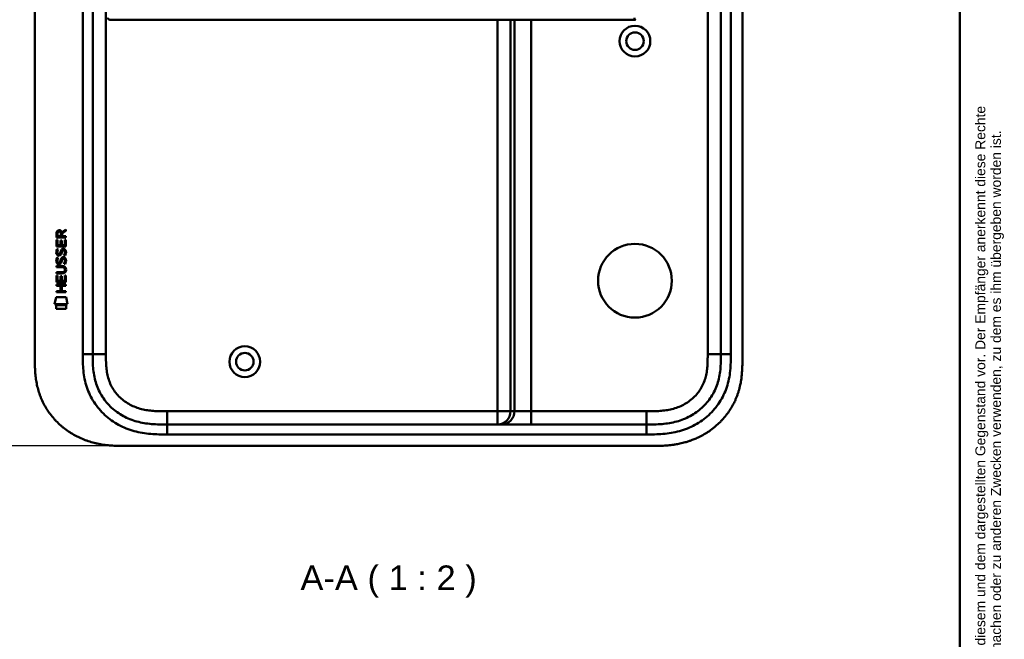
# Model space of a CAD drawing. Header units: millimetres. Extents: x 20 to 833, y 20 to 574.
# Tile 19 of 23: x 536 to 833, y 206 to 394. Entities that reach past the tile are written whole.
import ezdxf
from ezdxf.enums import TextEntityAlignment as Align

# ---------------------------------------------------------------- set-up
doc = ezdxf.new("R2010")
doc.units = ezdxf.units.MM
doc.header["$LTSCALE"] = 2
for name, color, linetype, lineweight in [('Bemaßungen(DIN)', 7, 'Continuous', 25), ('Sichtbare Kanten(DIN)', 7, 'Continuous', 50), ('Sichtbare tangentiale Kanten(DIN)', 7, 'Continuous', 50), ('Skizziergeometrie(DIN)', 7, 'Continuous', 50), ('Symbole(DIN)', 7, 'Continuous', 25)]:
    doc.layers.add(name, color=color, linetype=linetype, lineweight=lineweight)
doc.styles.add('Aktuell-DIN', font='arial.ttf')
doc.styles.add('Aktuell-DINGroßer Text', font='arial.ttf')
doc.styles.add('STANDARD-DIN~0', font='arial.ttf')
doc.styles.add('Textstil10', font='arial.ttf')
doc.styles.add('Textstil41', font='arial.ttf', dxfattribs={"width": 0.8})
doc.styles.add('Textstil83', font='arial.ttf', dxfattribs={"width": 0.8})
doc.dimstyles.new('CAD-LAN', dxfattribs={"dimscale": 2, "dimtxt": 3.5, "dimasz": 2.5, "dimexe": 3.175, "dimexo": 0, "dimgap": 0.8, "dimtad": 1, "dimrnd": 1e-08, "dimtxsty": 'STANDARD-DIN~0', "dimcen": 0.09, "dimdle": 10, "dimclrd": 250, "dimclre": 250, "dimclrt": 250, "dimadec": 0, "dimazin": 2, "dimtfac": 1, "dimtmove": 0, "dimatfit": 3, "dimfxl": 1, "dimtolj": 1, "dimtzin": 0, "dimlwd": 25, "dimlwe": 25, "dimarcsym": 0})

# ---------------------------------------------------------------- blocks, each defined once
blk = doc.blocks.new('Ränder Standardrahmen')
at = {"layer": 'Skizziergeometrie(DIN)', "flags": 128}
blk.add_lwpolyline([(10, 10), (10, 287), (410, 287), (410, 10), (10, 10)], dxfattribs=at)
blk = doc.blocks.new('Schriftfelder Heusser')
at = {"layer": 'Symbole(DIN)', "color": 7, "insert": (293.33, 191.7), "char_height": 1.5, "width": 182.3003, "attachment_point": 1, "rotation": 90, "line_spacing_factor": 0.944221, "style": 'Aktuell-DIN'}
blk.add_mtext('\\fArial|b0|i0;\\H1.5000;Die Schlossfabrik Heusser AG ist Eigentümerin dieses Dokumentes und behält sich alle Rechte an diesem und dem dargestellten Gegenstand vor. Der Empfänger anerkennt diese Rechte\\Pund wird das Dokument nicht ohne schriftliche Ermächtigung der Eigentümerin Dritten zugänglich machen oder zu anderen Zwecken verwenden, zu dem es ihm übergeben worden ist.\\P ', dxfattribs=at)
at = {"layer": 'Symbole(DIN)', "color": 179, "true_color": 0x262659}
for tag, height, style, p in [('AUTOR', 2.49, 'Aktuell-DIN', (240.03, 219.26)), ('KONTROLLDATUM', 2, 'Textstil10', (217.42, 215.04)), ('KONTROLLIERT_VON', 2, 'Textstil10', (239.98, 215.05))]:
    blk.add_attdef(tag, text='', height=height, dxfattribs=dict(at, style=style)).set_placement(p, align=Align.MIDDLE_LEFT)
at = {"layer": 'Symbole(DIN)', "color": 179, "true_color": 0x262659, "style": 'Textstil10'}
blk.add_attdef('ERSTELLUNGSDATUM_001', (217.04, 218.29), '', height=2, dxfattribs=at)
at = {"layer": 'Symbole(DIN)', "color": 7, "style": 'Textstil83', "width": 0.8}
blk.add_attdef('Anfänglicher_Ansichtsmaßstab_001', (281.57, 213.34), '', height=2.3, dxfattribs=at)
at = {"layer": 'Symbole(DIN)', "color": 179, "true_color": 0x262659, "style": 'Textstil10'}
blk.add_attdef('PROJEKT', text='', height=2, dxfattribs=at).set_placement((217.77, 209.72), align=Align.BOTTOM_LEFT)
at = {"layer": 'Symbole(DIN)', "color": 7, "style": 'Textstil41', "width": 0.8}
blk.add_attdef('STATUS', text='', height=5, dxfattribs=at).set_placement((284.53, 195.86), align=Align.MIDDLE_CENTER)
blk = doc.blocks.new('*D21')
at = {"layer": 'Bemaßungen(DIN)', "color": 250, "linetype": 'Continuous', "lineweight": 25, "true_color": 0x3f3f3f, "transparency": 16777216}
for p, q in [((567.67, 509.96), (493.88, 509.96)), ((500.23, 504.96), (500.23, 269.96)), ((568.23, 264.96), (493.88, 264.96))]:
    blk.add_line(p, q, dxfattribs=at)
at = {"layer": 'Bemaßungen(DIN)', "color": 250, "linetype": 'Continuous', "true_color": 0x3f3f3f, "transparency": 16777216}
for points in [[(499.4, 504.96), (501.07, 504.96), (500.23, 509.96)], [(499.4, 269.96), (501.07, 269.96), (500.23, 264.96)]]:
    blk.add_solid(points, dxfattribs=at)
at = {"layer": 'Defpoints', "color": 0, "linetype": 'Continuous', "transparency": 16777216}
for p in [(567.67, 509.96), (500.23, 264.96), (568.23, 264.96)]:
    blk.add_point(p, dxfattribs=at)
at = {"layer": 'Bemaßungen(DIN)', "color": 250, "linetype": 'Continuous', "lineweight": 25, "true_color": 0x3f3f3f, "transparency": 16777216, "insert": (491.48, 379.64), "char_height": 7, "attachment_point": 1, "rotation": 90, "style": 'STANDARD-DIN~0'}
blk.add_mtext('\\A1;245', dxfattribs=at)

msp = doc.modelspace()

# ---------------------------------------------------------------- linework, layer by layer
at = {"layer": 'Sichtbare Kanten(DIN)'}
for p, q in [((540.193, 291.745), (540.193, 483.177)), ((754.193, 291.745), (754.193, 483.176)), ((557.693, 292.745), (557.693, 482.177)), ((747.693, 482.177), (747.693, 292.745)), ((721.484, 393.948), (721.549, 393.948)), ((546.728, 328.034), (546.73, 329.348)), ((549.586, 328.032), (546.728, 328.034)), ((547.078, 329.304), (547.077, 328.416)), ((547.077, 328.416), (548.095, 328.415)), ((548.095, 328.415), (548.096, 329.303)), ((548.393, 329.664), (549.588, 330.454)), ((549.588, 330.02), (548.445, 329.265)), ((548.445, 329.265), (548.445, 328.415)), ((548.445, 328.415), (549.586, 328.414)), ((549.586, 328.414), (549.586, 328.032)), ((549.588, 330.454), (549.588, 330.02)), ((546.725, 325.304), (546.727, 327.308)), ((549.584, 325.302), (546.725, 325.304)), ((546.727, 327.308), (547.075, 327.308)), ((547.075, 327.308), (547.074, 325.681)), ((547.074, 325.681), (547.969, 325.68)), ((547.969, 325.68), (547.97, 327.127)), ((547.97, 327.127), (548.318, 327.127)), ((548.318, 327.127), (548.317, 325.68)), ((548.317, 325.68), (549.236, 325.679)), ((549.236, 325.679), (549.237, 327.326)), ((549.237, 327.326), (549.585, 327.326)), ((549.585, 327.326), (549.584, 325.302)), ((546.895, 321.984), (547.234, 321.883)), ((546.897, 324.53), (547.236, 324.43)), ((547.093, 323.199), (547.101, 323.181)), ((547.777, 323.101), (547.788, 323.118)), ((548.824, 321.681), (548.812, 321.681)), ((548.826, 324.227), (548.814, 324.227)), ((546.72, 319.077), (546.721, 319.454)), ((548.39, 319.075), (546.72, 319.077)), ((546.721, 319.454), (548.366, 319.452)), ((547.091, 320.652), (547.099, 320.635)), ((547.775, 320.554), (547.786, 320.571)), ((546.717, 314.566), (546.718, 316.571)), ((546.718, 316.571), (547.067, 316.57)), ((546.719, 317.142), (546.719, 317.519)), ((546.719, 317.519), (548.389, 317.518)), ((548.364, 317.14), (546.719, 317.142)), ((547.067, 316.57), (547.065, 314.943)), ((547.96, 314.943), (547.961, 316.39)), ((547.961, 316.39), (548.31, 316.389)), ((548.31, 316.389), (548.309, 314.942)), ((549.227, 314.942), (549.228, 316.589)), ((549.228, 316.589), (549.577, 316.588)), ((549.27, 318.29), (549.27, 318.3)), ((549.577, 316.588), (549.575, 314.564)), ((546.714, 313.396), (546.715, 313.773)), ((547.958, 313.395), (546.714, 313.396)), ((546.715, 313.773), (549.573, 313.771)), ((549.575, 314.564), (546.717, 314.566)), ((547.065, 314.943), (547.96, 314.943)), ((547.956, 311.837), (547.958, 313.395)), ((548.309, 314.942), (549.227, 314.942)), ((548.314, 313.395), (548.313, 311.837)), ((549.573, 313.394), (548.314, 313.395)), ((549.573, 313.771), (549.573, 313.394)), ((546.182, 307.884), (546.641, 310.017)), ((546.641, 310.017), (549.647, 310.015)), ((546.713, 311.461), (546.713, 311.838)), ((546.713, 311.838), (547.956, 311.837)), ((549.572, 311.459), (546.713, 311.461)), ((548.313, 311.837), (549.572, 311.836)), ((549.572, 311.836), (549.572, 311.459)), ((549.647, 310.015), (550.097, 307.881)), ((550.097, 307.881), (546.182, 307.884)), ((546.64, 306.456), (546.641, 307.598)), ((546.641, 307.598), (549.638, 307.596)), ((549.638, 307.596), (549.637, 306.454)), ((549.637, 306.454), (546.64, 306.456)), ((580.232, 271.461), (725.155, 271.461)), ((568.232, 264.961), (726.155, 264.961))]:
    msp.add_line(p, q, dxfattribs=at)
for centre, radius in [((721.693, 387.461), 4.65), ((721.693, 387.461), 2.65), ((721.693, 314.961), 11.15), ((603.693, 290.461), 4.65), ((603.693, 290.461), 2.65)]:
    msp.add_circle(centre, radius, dxfattribs=at)
for centre, major_axis, ratio, start_param, end_param in [((548.257, 328.531), (-0.976, 1.274), 0.5180415, 5.9043613, 6.8771057), ((546.864, 328.45), (1.242, 1.64), 0.5994938, 5.878165, 6.7089725), ((548.359, 326.309), (1.103, 3.296), 0.2312948, 2.8124619, 2.8734213), ((547.839, 323.993), (0.574, 1.004), 0.5438409, 2.7534304, 3.2137241), ((547.719, 323.125), (0.098, 0.139), 0.3641716, 4.4844927, 4.7925708), ((548.165, 319.996), (-0.838, -1.64), 0.4594521, 2.8344186, 3.3561114), ((548.166, 322.54), (0.839, 1.642), 0.4591024, 5.9761877, 6.4975755), ((548.443, 324.01), (-1.192, -3.54), 0.2215161, 5.9678979, 6.0270389), ((547.844, 321.455), (-0.583, -1.012), 0.541605, 5.8985019, 6.3563332), ((547.717, 320.579), (-0.098, -0.139), 0.3641716, 1.3429, 1.6509781), ((544.545, 314.779), (4.814, 4.313), 0.3742661, 5.9599282, 6.6783921), ((544.549, 321.823), (4.808, -4.323), 0.3742014, 5.888113, 6.6064523), ((525.837, 338.127), (23.266, -20.361), 0.1371339, 6.127502, 6.402435)]:
    msp.add_ellipse(centre, major_axis=major_axis, ratio=ratio, start_param=start_param, end_param=end_param, dxfattribs=at)
for points, knots in [([(562.938, 393.948), (562.938, 393.948), (562.938, 393.948), (562.937, 393.948), (562.937, 393.948), (562.937, 393.948), (562.936, 393.948), (562.936, 393.948), (562.935, 393.948), (562.932, 393.948), (562.93, 393.948), (562.926, 393.948), (562.924, 393.948), (562.918, 393.948), (562.916, 393.948), (562.903, 393.948), (562.899, 393.948), (562.893, 393.948), (562.89, 393.948), (562.884, 393.948), (562.881, 393.948), (562.871, 393.948), (562.863, 393.948), (562.84, 393.949), (562.825, 393.949), (562.748, 393.952), (562.686, 393.958), (562.597, 393.984), (562.568, 393.996), (562.514, 394.027), (562.489, 394.047), (562.449, 394.094), (562.433, 394.121), (562.41, 394.178), (562.403, 394.209), (562.395, 394.27), (562.394, 394.3), (562.396, 394.407), (562.409, 394.483), (562.421, 394.559)], [0, 0, 0, 0, 0.00028677, 0.00028677, 0.00085963, 0.00085963, 0.00200522, 0.00200522, 0.00429634, 0.00429634, 0.02262582, 0.02262582, 0.03179275, 0.03179275, 0.04109082, 0.04109082, 0.04341208, 0.04341208, 0.04456569, 0.04456569, 0.0457191, 0.0457191, 0.04803012, 0.04803012, 0.05262125, 0.05262125, 0.07113734, 0.07113734, 0.08037876, 0.08037876, 0.08967939, 0.08967939, 0.09896722, 0.09896722, 0.10819297, 0.10819297, 0.11738064, 0.11738064, 0.14030942, 0.14030942, 0.14030942, 0.14030942]), ([(562.977, 393.948), (562.976, 393.948), (562.976, 393.948), (562.974, 393.948), (562.971, 393.948), (562.965, 393.948), (562.962, 393.948), (562.952, 393.948), (562.946, 393.948), (562.934, 393.948), (562.928, 393.948), (562.923, 393.948)], [0, 0, 0, 0, 0.0000178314, 0.0000178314, 0.0007794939, 0.0007794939, 0.0018252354, 0.0018252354, 0.003761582, 0.003761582, 0.0056120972, 0.0056120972, 0.0056120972, 0.0056120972]), ([(562.989, 393.948), (562.989, 393.948), (562.989, 393.948), (562.989, 393.948), (562.988, 393.949), (562.989, 393.949), (562.989, 393.948), (562.988, 393.946), (562.987, 393.948), (562.987, 393.949), (562.986, 393.949), (562.986, 393.948), (562.985, 393.948), (562.985, 393.947), (562.984, 393.949), (562.983, 393.948), (562.983, 393.948), (562.982, 393.948), (562.982, 393.948), (562.981, 393.948), (562.981, 393.948), (562.98, 393.948), (562.979, 393.948), (562.979, 393.948), (562.978, 393.948), (562.977, 393.948), (562.975, 393.948), (562.974, 393.948), (562.973, 393.948), (562.972, 393.948), (562.971, 393.948), (562.97, 393.948), (562.969, 393.948), (562.967, 393.948), (562.966, 393.948), (562.965, 393.948), (562.964, 393.948), (562.963, 393.948), (562.961, 393.948), (562.96, 393.948), (562.959, 393.948), (562.958, 393.948), (562.957, 393.948), (562.955, 393.948), (562.954, 393.948), (562.953, 393.948), (562.952, 393.948), (562.95, 393.948), (562.949, 393.948), (562.948, 393.948), (562.946, 393.948), (562.945, 393.948), (562.944, 393.948), (562.942, 393.948), (562.941, 393.948), (562.926, 393.948), (562.926, 393.948), (563.776, 393.948), (564.368, 393.948), (565.416, 393.948), (566.926, 393.948), (567.943, 393.948), (569.157, 393.948), (570.52, 393.948)], [0, 0, 0, 0, 0.0025183, 0.0025183, 0.0025183, 0.0949441, 0.0949441, 0.0949441, 0.1873699, 0.1873699, 0.1873699, 0.2797957, 0.2797957, 0.2797957, 0.3722215, 0.3722215, 0.3722215, 0.4184344, 0.4184344, 0.4184344, 0.4646473, 0.4646473, 0.4646473, 0.5570732, 0.5570732, 0.5570732, 0.649499, 0.649499, 0.649499, 0.7419248, 0.7419248, 0.7419248, 0.8343506, 0.8343506, 0.8343506, 0.9267764, 0.9267764, 0.9267764, 1.0192022, 1.0192022, 1.0192022, 1.111628, 1.111628, 1.111628, 1.2040539, 1.2040539, 1.2040539, 1.2964797, 1.2964797, 1.2964797, 1.3889055, 1.3889055, 1.3889055, 1.4813313, 1.4813313, 1.4813313, 2.5715522, 2.5715522, 2.5715522, 3.3314242, 3.3314242, 3.3314242, 3.8432408, 3.8432408, 3.8432408, 3.8432408]), ([(562.97, 393.948), (562.97, 393.948), (562.97, 393.948), (562.97, 393.948), (562.97, 393.948), (562.969, 393.948), (562.969, 393.948), (562.968, 393.948), (562.967, 393.948), (562.962, 393.948), (562.958, 393.948), (562.947, 393.948), (562.94, 393.948), (562.933, 393.948), (562.932, 393.948), (562.93, 393.948)], [0, 0, 0, 0, 0.0000222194, 0.0000222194, 0.0000666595, 0.0000666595, 0.0001555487, 0.0001555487, 0.000333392, 0.000333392, 0.0016342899, 0.0016342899, 0.0041648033, 0.0041648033, 0.0047801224, 0.0047801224, 0.0047801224, 0.0047801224]), ([(562.963, 393.948), (562.963, 393.948), (562.963, 393.948), (562.963, 393.948), (562.963, 393.948), (562.962, 393.948), (562.961, 393.948), (562.96, 393.948), (562.959, 393.948), (562.956, 393.948), (562.955, 393.948), (562.952, 393.948), (562.95, 393.948), (562.946, 393.948), (562.944, 393.948), (562.941, 393.948), (562.939, 393.948), (562.938, 393.948)], [0, 0, 0, 0, 0.0000111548, 0.0000111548, 0.0000825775, 0.0000825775, 0.0002255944, 0.0002255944, 0.0005124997, 0.0005124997, 0.0010879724, 0.0010879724, 0.0016605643, 0.0016605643, 0.0027915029, 0.0027915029, 0.0035733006, 0.0035733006, 0.0035733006, 0.0035733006]), ([(572.461, 393.948), (572.461, 393.948), (572.461, 393.948), (572.457, 393.948), (572.453, 393.948), (572.44, 393.948), (572.432, 393.948), (572.402, 393.948), (572.381, 393.948), (572.304, 393.948), (572.247, 393.948), (571.892, 393.948), (571.598, 393.948), (571.116, 393.948), (570.926, 393.948), (570.677, 393.948), (570.614, 393.948), (570.543, 393.948), (570.533, 393.948), (570.52, 393.948), (570.516, 393.948), (570.512, 393.948), (570.512, 393.948), (570.512, 393.948)], [0, 0, 0, 0, 0.00002188, 0.00002188, 0.00142247, 0.00142247, 0.00422366, 0.00422366, 0.01131416, 0.01131416, 0.03022244, 0.03022244, 0.13111577, 0.13111577, 0.19835974, 0.19835974, 0.2207698, 0.2207698, 0.22427128, 0.22427128, 0.22567187, 0.22567187, 0.22569375, 0.22569375, 0.22569375, 0.22569375]), ([(572.465, 393.948), (572.895, 393.948), (573.335, 393.948), (573.785, 393.948), (576.316, 393.948), (579.057, 393.948), (581.798, 393.948), (584.047, 393.948), (586.318, 393.948), (588.588, 393.948), (598.692, 393.948), (608.841, 393.948), (618.964, 393.948), (635.872, 393.948), (652.798, 393.948), (669.711, 393.948), (678.167, 393.948), (686.627, 393.948), (695.084, 393.948), (699.313, 393.948), (703.541, 393.948), (707.77, 393.948), (710.434, 393.948), (713.111, 393.948), (715.757, 393.948), (717.312, 393.948), (718.845, 393.948), (720.392, 393.948), (720.754, 393.948), (721.112, 393.948), (721.484, 393.948)], [4.0756591, 4.0756591, 4.0756591, 4.0756591, 4.2235005, 4.2235005, 4.2235005, 5.0551855, 5.0551855, 5.0551855, 5.7376751, 5.7376751, 5.7376751, 8.7756456, 8.7756456, 8.7756456, 13.8502555, 13.8502555, 13.8502555, 16.3875605, 16.3875605, 16.3875605, 17.6562129, 17.6562129, 17.6562129, 18.4553381, 18.4553381, 18.4553381, 18.9248654, 18.9248654, 18.9248654, 19.0347624, 19.0347624, 19.0347624, 19.0347624]), ([(721.855, 393.948), (721.855, 393.948), (721.855, 393.948), (721.855, 393.948), (721.855, 393.948), (721.855, 393.948), (721.854, 393.948), (721.854, 393.948), (721.853, 393.948), (721.851, 393.948), (721.849, 393.948), (721.829, 393.948), (721.811, 393.948), (721.769, 393.948), (721.745, 393.948), (721.689, 393.948), (721.657, 393.948), (721.614, 393.948), (721.603, 393.948), (721.589, 393.948), (721.585, 393.948), (721.58, 393.948), (721.579, 393.948), (721.577, 393.948), (721.577, 393.948), (721.576, 393.948), (721.576, 393.948), (721.576, 393.948), (721.576, 393.948), (721.576, 393.948)], [0, 0, 0, 0, 0.000010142, 0.000010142, 0.000037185, 0.000037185, 0.000109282, 0.000109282, 0.000301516, 0.000301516, 0.000814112, 0.000814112, 0.00628175, 0.00628175, 0.013571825, 0.013571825, 0.023292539, 0.023292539, 0.026532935, 0.026532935, 0.027613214, 0.027613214, 0.02797342, 0.02797342, 0.028093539, 0.028093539, 0.028133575, 0.028133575, 0.028179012, 0.028179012, 0.028179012, 0.028179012]), ([(549.27, 318.3), (549.27, 318.347), (549.268, 318.394), (549.251, 318.529), (549.229, 318.617), (549.154, 318.767), (549.108, 318.829), (548.988, 318.934), (548.917, 318.974), (548.7, 319.058), (548.541, 319.075), (548.39, 319.075)], [0, 0, 0, 0, 0.01400423, 0.01400423, 0.0408947, 0.0408947, 0.06439039, 0.06439039, 0.08887549, 0.08887549, 0.13413559, 0.13413559, 0.13413559, 0.13413559]), ([(580.232, 271.461), (579.434, 271.461), (578.636, 271.461), (577.84, 271.48), (577.058, 271.498), (576.278, 271.533), (575.505, 271.597), (574.743, 271.661), (573.987, 271.753), (573.241, 271.879), (572.502, 272.005), (571.772, 272.164), (571.054, 272.362), (569.632, 272.753), (568.255, 273.297), (566.966, 273.997), (565.683, 274.692), (564.486, 275.541), (563.418, 276.522), (562.344, 277.507), (561.4, 278.624), (560.622, 279.829), (559.83, 281.054), (559.209, 282.37), (558.757, 283.734), (558.527, 284.429), (558.341, 285.137), (558.194, 285.854), (558.044, 286.584), (557.935, 287.324), (557.859, 288.07), (557.781, 288.833), (557.738, 289.602), (557.716, 290.373), (557.694, 291.164), (557.693, 291.957), (557.693, 292.745)], [-3.5878945, -3.5878945, -3.5878945, -3.5878945, -3.3572287, -3.3572287, -3.3572287, -3.130617, -3.130617, -3.130617, -2.9072125, -2.9072125, -2.9072125, -2.686272, -2.686272, -2.686272, -2.2491577, -2.2491577, -2.2491577, -1.8144218, -1.8144218, -1.8144218, -1.3774727, -1.3774727, -1.3774727, -0.9334763, -0.9334763, -0.9334763, -0.7071199, -0.7071199, -0.7071199, -0.476774, -0.476774, -0.476774, -0.2414596, -0.2414596, -0.2414596, 0, 0, 0, 0]), ([(747.693, 292.745), (747.693, 291.957), (747.693, 291.164), (747.67, 290.373), (747.649, 289.602), (747.606, 288.833), (747.528, 288.07), (747.452, 287.324), (747.343, 286.584), (747.193, 285.854), (747.046, 285.137), (746.86, 284.429), (746.629, 283.734), (746.178, 282.37), (745.556, 281.054), (744.765, 279.829), (743.986, 278.624), (743.043, 277.507), (741.969, 276.522), (740.901, 275.541), (739.704, 274.692), (738.421, 273.997), (737.131, 273.297), (735.754, 272.753), (734.333, 272.362), (733.614, 272.164), (732.885, 272.005), (732.146, 271.879), (731.399, 271.753), (730.644, 271.661), (729.882, 271.597), (729.109, 271.533), (728.329, 271.498), (727.547, 271.48), (726.751, 271.461), (725.952, 271.461), (725.155, 271.461)], [-3.5878945, -3.5878945, -3.5878945, -3.5878945, -3.3464348, -3.3464348, -3.3464348, -3.1111202, -3.1111202, -3.1111202, -2.8807742, -2.8807742, -2.8807742, -2.6544175, -2.6544175, -2.6544175, -2.2104205, -2.2104205, -2.2104205, -1.7734708, -1.7734708, -1.7734708, -1.3387347, -1.3387347, -1.3387347, -0.9016205, -0.9016205, -0.9016205, -0.6806803, -0.6806803, -0.6806803, -0.4572762, -0.4572762, -0.4572762, -0.2306652, -0.2306652, -0.2306652, 0, 0, 0, 0]), ([(540.193, 291.745), (540.193, 291.178), (540.194, 290.034), (540.229, 288.585), (540.312, 287.125), (540.422, 285.948), (540.631, 284.475), (540.859, 283.295), (541.23, 281.829), (541.598, 280.666), (542.15, 279.232), (542.667, 278.106), (543.405, 276.733), (544.07, 275.666), (544.989, 274.381), (545.793, 273.395), (546.877, 272.225), (547.805, 271.341), (549.034, 270.309), (550.067, 269.545), (551.414, 268.67), (552.532, 268.038), (553.969, 267.335), (555.148, 266.843), (556.646, 266.316), (557.862, 265.965), (559.394, 265.609), (560.626, 265.389), (562.166, 265.187), (563.395, 265.079), (564.923, 264.997), (566.439, 264.961), (567.637, 264.96), (568.232, 264.961)], [0.00000215, 0.00000215, 0.00000215, 0.00000215, 0.04166657, 0.08333314, 0.10416642, 0.14583299, 0.16666628, 0.20833285, 0.22916613, 0.2708327, 0.29166599, 0.33333256, 0.35416584, 0.39583241, 0.4166657, 0.45833227, 0.47916555, 0.52083212, 0.54166541, 0.58333198, 0.60416526, 0.64583183, 0.66666512, 0.70833169, 0.72916497, 0.77083154, 0.79166483, 0.8333314, 0.85416468, 0.89583125, 0.91666454, 0.95833111, 0.99999768, 0.99999768, 0.99999768, 0.99999768]), ([(726.155, 264.961), (726.752, 264.96), (727.803, 264.962), (729.014, 264.987), (729.927, 265.022), (730.537, 265.055), (731.3, 265.109), (731.91, 265.163), (732.674, 265.247), (733.284, 265.326), (734.199, 265.468), (735.11, 265.638), (736.317, 265.915), (737.213, 266.163), (738.101, 266.444), (738.688, 266.648), (739.559, 266.978), (740.418, 267.341), (741.679, 267.947), (742.769, 268.55), (744.083, 269.383), (745.095, 270.111), (746.302, 271.095), (747.22, 271.939), (748.3, 273.063), (749.108, 274.014), (750.043, 275.263), (750.727, 276.308), (751.42, 277.531), (751.839, 278.37), (752.221, 279.224), (752.458, 279.802), (752.731, 280.533), (752.931, 281.124), (753.157, 281.87), (753.32, 282.471), (753.538, 283.378), (753.721, 284.291), (753.909, 285.516), (754.01, 286.436), (754.086, 287.355), (754.124, 287.967), (754.158, 288.73), (754.175, 289.338), (754.188, 290.094), (754.193, 290.848), (754.193, 291.447), (754.193, 291.745)], [0.00000945, 0.00000945, 0.00000945, 0.00000945, 0.04167564, 0.07292528, 0.08334182, 0.10417491, 0.11459146, 0.13542455, 0.1458411, 0.16667419, 0.17709074, 0.20834038, 0.22917347, 0.26042311, 0.27083965, 0.29167275, 0.30208929, 0.33333893, 0.35417202, 0.39583821, 0.4166713, 0.45833749, 0.47917058, 0.52083676, 0.54166985, 0.58333604, 0.60416913, 0.64583532, 0.66666841, 0.69791805, 0.70833459, 0.72916769, 0.73958423, 0.76041733, 0.77083387, 0.79166696, 0.80208351, 0.83333315, 0.85416624, 0.88541588, 0.89583243, 0.91666552, 0.92708206, 0.94791516, 0.9583317, 0.9791648, 0.99999789, 0.99999789, 0.99999789, 0.99999789])]:
    msp.add_open_spline(points, degree=3, knots=knots, dxfattribs=at)
for points in [[(562.985, 393.948), (562.964, 393.948), (562.941, 393.948), (562.919, 393.948)], [(562.989, 393.948), (562.988, 393.948), (562.986, 393.948), (562.985, 393.948)], [(562.989, 393.948), (562.989, 393.948), (562.989, 393.948), (562.989, 393.948)], [(721.55, 393.948), (721.558, 393.948), (721.567, 393.948), (721.576, 393.948)], [(546.73, 329.348), (546.744, 329.789), (546.976, 330.252), (547.589, 330.251)], [(548.096, 329.303), (548.096, 329.576), (548.009, 329.902), (547.594, 329.902)], [(548.699, 324.589), (548.986, 324.628), (549.269, 324.527), (549.463, 324.211)], [(546.773, 323.052), (546.683, 323.293), (546.654, 323.526), (546.696, 323.854)], [(546.694, 321.308), (546.712, 321.447), (546.753, 321.654), (546.824, 321.827)], [(546.696, 323.854), (546.714, 323.993), (546.755, 324.2), (546.826, 324.373)], [(547.333, 322.591), (547.109, 322.624), (546.88, 322.77), (546.773, 323.052)], [(546.824, 321.827), (546.843, 321.876), (546.895, 321.984), (546.895, 321.984)], [(546.826, 324.373), (546.846, 324.423), (546.897, 324.53), (546.897, 324.53)], [(547.081, 323.966), (547.017, 323.713), (547.01, 323.489), (547.069, 323.273)], [(547.234, 321.883), (547.234, 321.883), (547.114, 321.557), (547.079, 321.419)], [(547.236, 324.43), (547.236, 324.43), (547.116, 324.103), (547.081, 323.966)], [(547.305, 322.969), (547.452, 322.909), (547.641, 322.945), (547.746, 323.059)], [(547.487, 322.578), (547.387, 322.58), (547.366, 322.586), (547.333, 322.591)], [(548.115, 322.943), (548, 322.733), (547.805, 322.574), (547.487, 322.578)], [(547.788, 323.118), (547.857, 323.227), (547.914, 323.391), (547.969, 323.636)], [(547.967, 321.09), (548.051, 321.457), (548.153, 321.669), (548.294, 321.836)], [(547.969, 323.636), (548.053, 324.004), (548.155, 324.215), (548.296, 324.383)], [(548.308, 323.486), (548.254, 323.246), (548.191, 323.081), (548.115, 322.943)], [(548.294, 321.836), (548.387, 321.947), (548.517, 322.019), (548.697, 322.043)], [(548.296, 324.383), (548.389, 324.493), (548.519, 324.565), (548.699, 324.589)], [(548.357, 323.684), (548.349, 323.654), (548.309, 323.488), (548.308, 323.486)], [(548.543, 324.109), (548.472, 324.021), (548.411, 323.883), (548.357, 323.684)], [(548.812, 321.681), (548.69, 321.681), (548.615, 321.648), (548.541, 321.563)], [(548.814, 324.227), (548.692, 324.227), (548.617, 324.195), (548.543, 324.109)], [(548.697, 322.043), (548.984, 322.081), (549.267, 321.981), (549.461, 321.664)], [(549.018, 322.645), (549.018, 322.645), (549.172, 322.899), (549.231, 323.183)], [(549.386, 322.558), (549.366, 322.562), (549.018, 322.645), (549.018, 322.645)], [(549.231, 323.183), (549.3, 323.516), (549.3, 323.792), (549.194, 323.99)], [(549.611, 323.276), (549.581, 322.945), (549.423, 322.615), (549.386, 322.558)], [(549.461, 321.664), (549.571, 321.484), (549.625, 321.265), (549.624, 320.995)], [(549.463, 324.211), (549.573, 324.03), (549.627, 323.811), (549.626, 323.542)], [(549.626, 323.542), (549.626, 323.457), (549.62, 323.371), (549.611, 323.276)], [(546.771, 320.505), (546.681, 320.746), (546.652, 320.979), (546.694, 321.308)], [(547.331, 320.045), (547.107, 320.078), (546.878, 320.223), (546.771, 320.505)], [(547.079, 321.419), (547.015, 321.166), (547.008, 320.942), (547.067, 320.726)], [(547.303, 320.422), (547.45, 320.362), (547.639, 320.398), (547.744, 320.513)], [(547.485, 320.032), (547.385, 320.033), (547.364, 320.04), (547.331, 320.045)], [(548.113, 320.396), (547.998, 320.187), (547.803, 320.028), (547.485, 320.032)], [(547.786, 320.571), (547.855, 320.681), (547.912, 320.844), (547.967, 321.09)], [(548.306, 320.939), (548.252, 320.699), (548.189, 320.534), (548.113, 320.396)], [(548.355, 321.138), (548.347, 321.108), (548.307, 320.942), (548.306, 320.939)], [(548.541, 321.563), (548.47, 321.474), (548.409, 321.336), (548.355, 321.138)], [(549.016, 320.098), (549.016, 320.098), (549.17, 320.352), (549.229, 320.637)], [(549.384, 320.011), (549.364, 320.016), (549.016, 320.098), (549.016, 320.098)], [(549.229, 320.637), (549.298, 320.97), (549.298, 321.246), (549.192, 321.443)], [(549.609, 320.73), (549.579, 320.399), (549.421, 320.069), (549.384, 320.011)], [(549.624, 320.995), (549.624, 320.91), (549.618, 320.825), (549.609, 320.73)]]:
    msp.add_open_spline(points, degree=3, dxfattribs=at)
at = {"layer": 'Sichtbare tangentiale Kanten(DIN)'}
for p, q in [((561.693, 482.176), (561.693, 292.745)), ((743.693, 292.745), (743.693, 482.177)), ((680.096, 275.461), (680.096, 393.948)), ((684.081, 393.948), (684.081, 275.461)), ((685.287, 275.461), (685.287, 393.948)), ((690.268, 393.948), (690.268, 275.461)), ((557.693, 292.745), (554.694, 292.745)), ((561.693, 292.745), (557.693, 292.745)), ((743.693, 292.745), (747.693, 292.745)), ((747.693, 292.745), (750.693, 292.745)), ((580.211, 275.461), (680.096, 275.461)), ((580.211, 275.461), (580.211, 271.461)), ((680.096, 275.461), (680.096, 271.461)), ((680.096, 275.461), (684.081, 275.461)), ((684.081, 275.461), (685.287, 275.461)), ((685.287, 275.461), (690.268, 275.461)), ((690.268, 275.461), (690.268, 271.461)), ((690.268, 275.461), (725.156, 275.461)), ((725.156, 275.461), (725.156, 271.461)), ((580.232, 271.461), (580.232, 268.461)), ((725.155, 271.461), (725.155, 268.461))]:
    msp.add_line(p, q, dxfattribs=at)
for points in [[(554.693, 482.177), (554.693, 419.033), (554.693, 355.889), (554.694, 292.745)], [(750.693, 292.745), (750.693, 355.889), (750.693, 419.033), (750.693, 482.177)], [(684.081, 275.461), (684.081, 273.252), (682.297, 271.461), (680.096, 271.461)], [(681.302, 271.461), (683.503, 271.461), (685.287, 273.252), (685.287, 275.461)], [(580.232, 268.461), (628.539, 268.461), (676.847, 268.461), (725.155, 268.461)]]:
    msp.add_open_spline(points, degree=3, dxfattribs=at)
for points, knots in [([(721.484, 393.948), (721.514, 393.948), (721.538, 393.998), (721.544, 394.186), (721.547, 394.287), (721.545, 394.417), (721.543, 394.559)], [0, 0, 0, 0, 0.6504188, 0.6504188, 0.6504188, 1, 1, 1, 1]), ([(554.694, 292.745), (554.694, 292.626), (554.694, 292.506), (554.694, 292.287), (554.694, 292.187), (554.694, 291.987), (554.694, 291.887), (554.697, 291.287), (554.703, 290.787), (554.718, 290.288)], [18.94311531, 18.94311531, 18.94311531, 18.94311531, 18.97893752, 18.97893752, 19.00893239, 19.00893239, 19.03892725, 19.03892725, 19.18890158, 19.18890158, 19.18890158, 19.18890158]), ([(561.693, 292.745), (561.693, 292.51), (561.693, 292.275), (561.694, 292.04), (561.694, 291.897), (561.695, 291.753), (561.696, 291.609), (561.697, 291.538), (561.697, 291.466), (561.698, 291.394), (561.699, 291.251), (561.701, 291.107), (561.704, 290.963), (561.705, 290.887), (561.707, 290.811), (561.708, 290.735), (561.71, 290.659), (561.712, 290.583), (561.714, 290.507), (561.718, 290.355), (561.723, 290.203), (561.73, 290.045), (561.742, 289.737), (561.758, 289.443), (561.781, 289.139), (561.781, 289.132), (561.782, 289.124), (561.782, 289.117), (561.827, 288.501), (561.893, 287.912), (561.989, 287.324), (561.991, 287.315), (561.992, 287.306), (561.994, 287.297), (562.092, 286.704), (562.22, 286.118), (562.385, 285.541), (562.386, 285.536), (562.388, 285.532), (562.389, 285.528), (562.558, 284.94), (562.767, 284.358), (563.013, 283.799), (563.261, 283.235), (563.554, 282.682), (563.882, 282.157), (564.212, 281.63), (564.584, 281.122), (564.987, 280.647), (565.391, 280.172), (565.834, 279.721), (566.302, 279.307), (566.769, 278.894), (567.267, 278.512), (567.786, 278.167), (568.305, 277.822), (568.848, 277.511), (569.406, 277.238), (569.964, 276.965), (570.544, 276.725), (571.13, 276.523), (571.133, 276.522), (571.136, 276.521), (571.14, 276.52), (571.718, 276.321), (572.314, 276.154), (572.912, 276.019), (572.917, 276.018), (572.923, 276.017), (572.928, 276.016), (573.517, 275.883), (574.108, 275.782), (574.708, 275.704), (574.717, 275.702), (574.726, 275.701), (574.735, 275.7), (575.328, 275.623), (575.915, 275.571), (576.532, 275.534), (576.539, 275.534), (576.546, 275.534), (576.554, 275.533), (576.859, 275.515), (577.153, 275.502), (577.454, 275.492), (577.763, 275.482), (578.071, 275.475), (578.378, 275.47), (578.991, 275.461), (579.602, 275.461), (580.211, 275.461)], [0, 0, 0, 0, 0.0704958, 0.0704958, 0.0704958, 0.1135802, 0.1135802, 0.1135802, 0.1351224, 0.1351224, 0.1351224, 0.1782067, 0.1782067, 0.1782067, 0.2010367, 0.2010367, 0.2010367, 0.2238668, 0.2238668, 0.2238668, 0.2695268, 0.2695268, 0.2695268, 0.3586563, 0.3586563, 0.3586563, 0.3608469, 0.3608469, 0.3608469, 0.5409597, 0.5409597, 0.5409597, 0.5436764, 0.5436764, 0.5436764, 0.7252406, 0.7252406, 0.7252406, 0.7265644, 0.7265644, 0.7265644, 0.9114145, 0.9114145, 0.9114145, 1.0980359, 1.0980359, 1.0980359, 1.2857686, 1.2857686, 1.2857686, 1.473937, 1.473937, 1.473937, 1.6615015, 1.6615015, 1.6615015, 1.848744, 1.848744, 1.848744, 2.0359253, 2.0359253, 2.0359253, 2.0369996, 2.0369996, 2.0369996, 2.2219177, 2.2219177, 2.2219177, 2.2235518, 2.2235518, 2.2235518, 2.4055185, 2.4055185, 2.4055185, 2.4082995, 2.4082995, 2.4082995, 2.5881875, 2.5881875, 2.5881875, 2.5903234, 2.5903234, 2.5903234, 2.6794917, 2.6794917, 2.6794917, 2.7711647, 2.7711647, 2.7711647, 2.9540838, 2.9540838, 2.9540838, 2.9540838]), ([(725.155, 268.461), (725.37, 268.461), (725.586, 268.461), (725.801, 268.462), (726.003, 268.462), (726.204, 268.463), (726.406, 268.464), (726.507, 268.464), (726.608, 268.465), (726.709, 268.466), (727.004, 268.469), (727.3, 268.473), (727.616, 268.481), (727.624, 268.481), (727.632, 268.481), (727.639, 268.481), (728.526, 268.502), (729.323, 268.54), (730.131, 268.608), (730.146, 268.609), (730.16, 268.61), (730.175, 268.611), (730.996, 268.681), (731.825, 268.782), (732.648, 268.922), (732.656, 268.923), (732.664, 268.924), (732.672, 268.926), (733.498, 269.067), (734.319, 269.246), (735.13, 269.469), (735.136, 269.471), (735.142, 269.473), (735.149, 269.474), (736.782, 269.926), (738.378, 270.561), (739.851, 271.36), (741.336, 272.165), (742.749, 273.166), (743.997, 274.311), (745.246, 275.457), (746.371, 276.786), (747.285, 278.201), (748.196, 279.611), (748.941, 281.173), (749.474, 282.78), (749.475, 282.783), (749.476, 282.787), (749.477, 282.79), (749.742, 283.588), (749.958, 284.407), (750.128, 285.23), (750.129, 285.237), (750.13, 285.244), (750.132, 285.251), (750.3, 286.07), (750.423, 286.902), (750.508, 287.724), (750.51, 287.738), (750.511, 287.752), (750.513, 287.766), (750.595, 288.576), (750.643, 289.38), (750.668, 290.248), (750.668, 290.261), (750.669, 290.275), (750.669, 290.288), (750.693, 291.132), (750.693, 291.939), (750.693, 292.745)], [37.4953956, 37.4953956, 37.4953956, 37.4953956, 37.5599869, 37.5599869, 37.5599869, 37.6205127, 37.6205127, 37.6205127, 37.6507756, 37.6507756, 37.6507756, 37.7394301, 37.7394301, 37.7394301, 37.7415642, 37.7415642, 37.7415642, 37.9889156, 37.9889156, 37.9889156, 37.9934173, 37.9934173, 37.9934173, 38.244735, 38.244735, 38.244735, 38.2471853, 38.2471853, 38.2471853, 38.4996214, 38.4996214, 38.4996214, 38.5015831, 38.5015831, 38.5015831, 39.0103267, 39.0103267, 39.0103267, 39.5228845, 39.5228845, 39.5228845, 40.0360406, 40.0360406, 40.0360406, 40.5473013, 40.5473013, 40.5473013, 40.5484434, 40.5484434, 40.5484434, 40.802185, 40.802185, 40.802185, 40.8043063, 40.8043063, 40.8043063, 41.056838, 41.056838, 41.056838, 41.0611339, 41.0611339, 41.0611339, 41.3095794, 41.3095794, 41.3095794, 41.3133935, 41.3133935, 41.3133935, 41.5553404, 41.5553404, 41.5553404, 41.5553404]), ([(725.156, 275.461), (725.316, 275.461), (725.476, 275.461), (725.636, 275.461), (726.082, 275.461), (726.529, 275.463), (726.975, 275.47), (727.204, 275.473), (727.432, 275.478), (727.661, 275.484), (727.737, 275.486), (727.813, 275.488), (727.893, 275.491), (728.202, 275.501), (728.497, 275.514), (728.802, 275.531), (728.81, 275.532), (728.817, 275.532), (728.825, 275.533), (729.442, 275.569), (730.03, 275.621), (730.623, 275.696), (730.632, 275.697), (730.641, 275.699), (730.651, 275.7), (731.251, 275.777), (731.843, 275.878), (732.432, 276.01), (732.438, 276.011), (732.443, 276.012), (732.448, 276.013), (733.048, 276.147), (733.644, 276.313), (734.224, 276.512), (734.227, 276.513), (734.23, 276.514), (734.234, 276.515), (734.82, 276.717), (735.401, 276.955), (735.96, 277.228), (736.519, 277.501), (737.064, 277.811), (737.583, 278.155), (738.103, 278.5), (738.601, 278.881), (739.069, 279.292), (739.539, 279.707), (739.984, 280.159), (740.389, 280.635), (740.794, 281.11), (741.167, 281.618), (741.498, 282.146), (741.827, 282.671), (742.12, 283.224), (742.369, 283.789), (742.616, 284.348), (742.826, 284.931), (742.995, 285.519), (742.997, 285.524), (742.998, 285.528), (742.999, 285.532), (743.165, 286.11), (743.294, 286.697), (743.392, 287.291), (743.393, 287.3), (743.395, 287.309), (743.396, 287.317), (743.493, 287.906), (743.559, 288.496), (743.604, 289.112), (743.605, 289.12), (743.605, 289.127), (743.606, 289.135), (743.628, 289.439), (743.644, 289.733), (743.656, 290.035), (743.669, 290.345), (743.677, 290.654), (743.683, 290.961), (743.694, 291.558), (743.693, 292.152), (743.693, 292.745)], [0, 0, 0, 0, 0.0479858, 0.0479858, 0.0479858, 0.1819298, 0.1819298, 0.1819298, 0.2504934, 0.2504934, 0.2504934, 0.2733476, 0.2733476, 0.2733476, 0.3626026, 0.3626026, 0.3626026, 0.364764, 0.364764, 0.364764, 0.5448188, 0.5448188, 0.5448188, 0.5476273, 0.5476273, 0.5476273, 0.7297695, 0.7297695, 0.7297695, 0.7314186, 0.7314186, 0.7314186, 0.9165357, 0.9165357, 0.9165357, 0.9176198, 0.9176198, 0.9176198, 1.105019, 1.105019, 1.105019, 1.2924815, 1.2924815, 1.2924815, 1.4799649, 1.4799649, 1.4799649, 1.6686716, 1.6686716, 1.6686716, 1.8566391, 1.8566391, 1.8566391, 2.043494, 2.043494, 2.043494, 2.2285728, 2.2285728, 2.2285728, 2.2298948, 2.2298948, 2.2298948, 2.411688, 2.411688, 2.411688, 2.4144058, 2.4144058, 2.4144058, 2.5947492, 2.5947492, 2.5947492, 2.5969419, 2.5969419, 2.5969419, 2.6861851, 2.6861851, 2.6861851, 2.7780299, 2.7780299, 2.7780299, 2.956024, 2.956024, 2.956024, 2.956024]), ([(554.718, 290.288), (554.743, 289.381), (554.792, 288.576), (554.874, 287.766), (554.875, 287.752), (554.877, 287.738), (554.878, 287.724), (554.963, 286.902), (555.087, 286.07), (555.255, 285.251), (555.256, 285.244), (555.258, 285.237), (555.259, 285.23), (555.429, 284.407), (555.645, 283.588), (555.909, 282.79), (555.911, 282.787), (555.912, 282.783), (555.913, 282.78), (556.446, 281.173), (557.191, 279.611), (558.102, 278.201), (559.016, 276.786), (560.14, 275.457), (561.39, 274.311), (562.638, 273.166), (564.05, 272.165), (565.535, 271.36), (567.009, 270.561), (568.605, 269.926), (570.238, 269.474), (570.244, 269.473), (570.251, 269.471), (570.257, 269.469), (571.067, 269.246), (571.889, 269.067), (572.715, 268.926), (572.723, 268.924), (572.731, 268.923), (572.739, 268.922), (573.562, 268.782), (574.391, 268.681), (575.212, 268.611), (575.226, 268.61), (575.241, 268.609), (575.256, 268.608), (576.063, 268.54), (576.86, 268.502), (577.728, 268.482), (577.742, 268.481), (577.756, 268.481), (577.77, 268.48), (578.618, 268.461), (579.425, 268.461), (580.232, 268.461)], [19.1889016, 19.1889016, 19.1889016, 19.1889016, 19.4373471, 19.4373471, 19.4373471, 19.4416429, 19.4416429, 19.4416429, 19.6941747, 19.6941747, 19.6941747, 19.696296, 19.696296, 19.696296, 19.9500375, 19.9500375, 19.9500375, 19.9511796, 19.9511796, 19.9511796, 20.4624403, 20.4624403, 20.4624403, 20.9755964, 20.9755964, 20.9755964, 21.4881542, 21.4881542, 21.4881542, 21.9968978, 21.9968978, 21.9968978, 21.9988678, 21.9988678, 21.9988678, 22.2512956, 22.2512956, 22.2512956, 22.2537275, 22.2537275, 22.2537275, 22.5050635, 22.5050635, 22.5050635, 22.509571, 22.509571, 22.509571, 22.7569167, 22.7569167, 22.7569167, 22.760988, 22.760988, 22.760988, 23.0030728, 23.0030728, 23.0030728, 23.0030728])]:
    msp.add_open_spline(points, degree=3, knots=knots, dxfattribs=at)

# ---------------------------------------------------------------- block references
at = {"xscale": 2, "yscale": 2, "zscale": 2}
for name, p in [('Ränder Standardrahmen', (0, 0)), ('Schriftfelder Heusser', (238, -362.833))]:
    msp.add_blockref(name, p, dxfattribs=at)

# ---------------------------------------------------------------- texts
at = {"layer": 'Symbole(DIN)', "color": 7, "insert": (620.52, 219.082), "char_height": 7.4676, "attachment_point": 7, "style": 'Aktuell-DINGroßer Text'}
msp.add_mtext('A-A ( 1 : 2 )', dxfattribs=at)

# ---------------------------------------------------------------- dimensions: what is measured, and where the dimension line sits
at = {"layer": 'Bemaßungen(DIN)', "color": 250, "linetype": 'Continuous', "lineweight": 25, "true_color": 0x3f3f3f}
dim = msp.add_linear_dim(base=(500.232, 264.961), p1=(567.672, 509.961), p2=(568.232, 264.961), angle=90, dimstyle='CAD-LAN', override={"dimgap": 0.8, "dimdec": 2, "dimtol": 0, "dimlim": 0, "dimtp": 0, "dimtm": 0, "dimtdec": 2, "dimtofl": 0, "dimatfit": 1}, dxfattribs=at)
dim.commit()
dim.dimension.update_dxf_attribs({"geometry": '*D21', "text_midpoint": (500.232, 387.461), "dimtype": 160})

doc.saveas('drawing.dxf')
